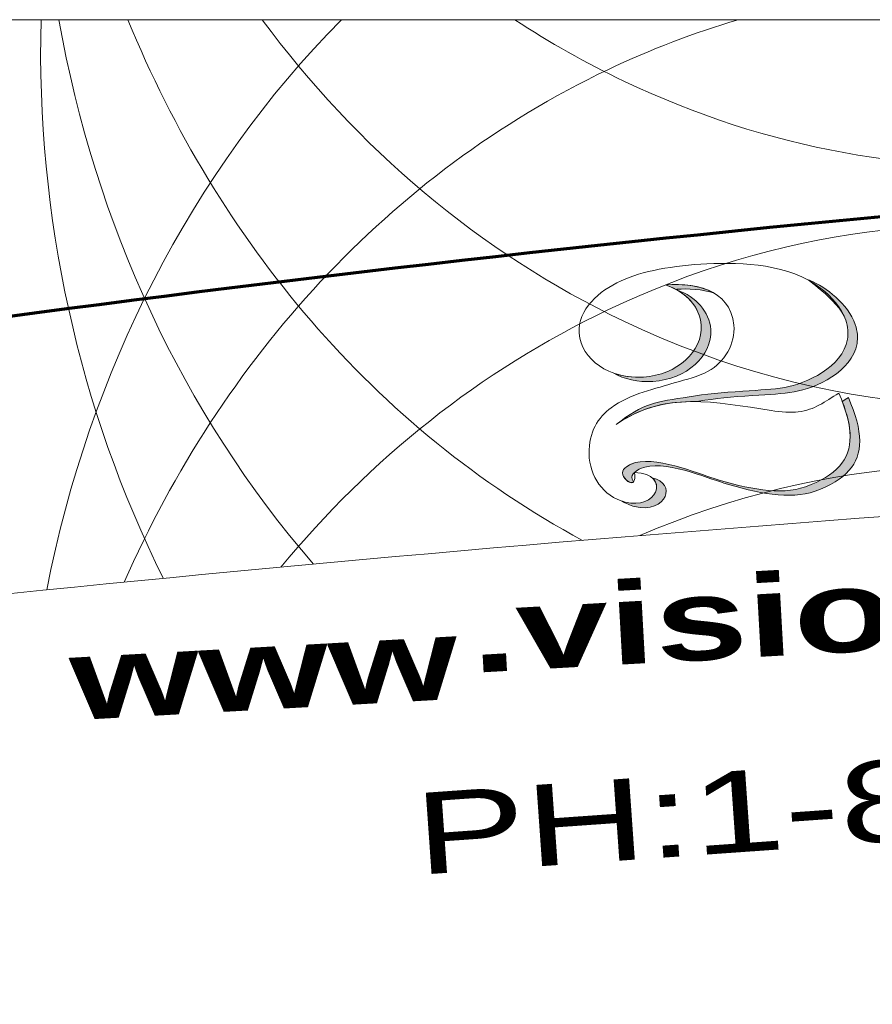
# Model space of a CAD drawing. Header units: inches. Extents: x 0 to 48, y -19.6 to 10.
# Tile 7 of 241: x 10.8 to 13.7, y 6.6 to 10. Entities that reach past the tile are written whole.
import ezdxf

# ---------------------------------------------------------------- set-up
doc = ezdxf.new("R2010")
doc.units = ezdxf.units.IN
doc.header["$MEASUREMENT"] = 0
doc.layers.add('Layer 1', color=7, linetype='Continuous')

msp = doc.modelspace()

# ---------------------------------------------------------------- hatches: boundary and pattern name
at = {"layer": 'Layer 1', "true_color": 0x231f20}
h = msp.add_hatch(color=250, dxfattribs=at)
edge = h.paths.add_edge_path()
edge.add_spline(control_points=[(12.9795, 8.4359), (13.0229, 8.4261), (13.0346, 8.3968), (13.0235, 8.3721), (13.0116, 8.3455), (12.9733, 8.3241), (12.9198, 8.3378), (12.9042, 8.3418), (12.8898, 8.348), (12.8769, 8.3559), (12.8802, 8.3548), (12.8836, 8.3538), (12.8871, 8.3529), (12.9406, 8.3392), (12.9788, 8.3606), (12.9908, 8.3872), (12.9982, 8.4038), (12.9954, 8.4225), (12.9795, 8.4359)], knot_values=[0, 0, 0, 0, 1, 1, 1, 2, 2, 2, 3, 3, 3, 4, 4, 4, 5, 5, 5, 6, 6, 6, 6], degree=3, periodic=1)
edge = h.paths.add_edge_path()
edge.add_spline(control_points=[(13.6285, 8.6966), (13.6352, 8.701), (13.6421, 8.7055), (13.6494, 8.71), (13.6747, 8.6525), (13.6883, 8.6033), (13.6883, 8.5612), (13.6884, 8.4823), (13.6411, 8.4281), (13.5356, 8.39), (13.4505, 8.3594), (13.3355, 8.384), (13.224, 8.4178), (13.1688, 8.4345), (13.0151, 8.5009), (12.9401, 8.4673), (12.9288, 8.4622), (12.9053, 8.449), (12.9118, 8.4311), (12.9129, 8.4283), (12.9144, 8.4254), (12.9163, 8.4225), (12.9068, 8.4112), (12.885, 8.4301), (12.8791, 8.4462), (12.8725, 8.4641), (12.8961, 8.4773), (12.9073, 8.4824), (12.9824, 8.516), (13.1361, 8.4495), (13.1913, 8.4328), (13.3028, 8.399), (13.4178, 8.3744), (13.5029, 8.4051), (13.6084, 8.4432), (13.6557, 8.4973), (13.6556, 8.5762), (13.6556, 8.6112), (13.6462, 8.6511), (13.6285, 8.6966)], knot_values=[0, 0, 0, 0, 1, 1, 1, 2, 2, 2, 3, 3, 3, 4, 4, 4, 5, 5, 5, 6, 6, 6, 7, 7, 7, 8, 8, 8, 9, 9, 9, 10, 10, 10, 11, 11, 11, 12, 12, 12, 13, 13, 13, 13], degree=3, periodic=1)
edge = h.paths.add_edge_path()
edge.add_spline(control_points=[(13.5191, 9.1097), (13.5713, 9.0861), (13.6494, 9.0297), (13.6731, 8.9592), (13.6809, 8.9357), (13.6824, 8.9139), (13.679, 8.8938), (13.6629, 8.7985), (13.5374, 8.7416), (13.4649, 8.7293), (13.4237, 8.7223), (13.3829, 8.7205), (13.3218, 8.7165), (13.2507, 8.7118), (13.1947, 8.7063), (13.139, 8.6975), (13.139, 8.6975), (13.1279, 8.6958), (13.1279, 8.6958), (13.0348, 8.6969), (12.9452, 8.6791), (12.8564, 8.6177), (12.9514, 8.6917), (12.9912, 8.6944), (13.1063, 8.7126), (13.162, 8.7214), (13.218, 8.7268), (13.2891, 8.7316), (13.3502, 8.7356), (13.391, 8.7374), (13.4322, 8.7444), (13.5047, 8.7566), (13.6301, 8.8136), (13.6463, 8.9088), (13.6497, 8.929), (13.6482, 8.9508), (13.6404, 8.9742), (13.6162, 9.0463), (13.4877, 9.1239), (13.5191, 9.1097)], knot_values=[0, 0, 0, 0, 1, 1, 1, 2, 2, 2, 3, 3, 3, 4, 4, 4, 5, 5, 5, 6, 6, 6, 7, 7, 7, 8, 8, 8, 9, 9, 9, 10, 10, 10, 11, 11, 11, 12, 12, 12, 13, 13, 13, 13], degree=3, periodic=1)
edge = h.paths.add_edge_path()
edge.add_spline(control_points=[(13.0641, 9.0772), (13.1292, 9.0534), (13.1755, 9.003), (13.1795, 8.9419), (13.1855, 8.8517), (13.0972, 8.7724), (12.9823, 8.7647), (12.9314, 8.7613), (12.8839, 8.7726), (12.8461, 8.794), (12.8772, 8.7826), (12.9125, 8.7773), (12.9496, 8.7798), (13.0645, 8.7874), (13.1528, 8.8668), (13.1468, 8.957), (13.1435, 9.0073), (13.1116, 9.0503), (13.0641, 9.0772)], knot_values=[0, 0, 0, 0, 1, 1, 1, 2, 2, 2, 3, 3, 3, 4, 4, 4, 5, 5, 5, 6, 6, 6, 6], degree=3, periodic=1)
edge = h.paths.add_edge_path()
edge.add_spline(control_points=[(13.1922, 9.0657), (13.15, 9.0804), (13.1019, 9.082), (13.0633, 9.0794), (13.0633, 9.0794), (13.0612, 9.0788), (13.0612, 9.0788), (13.0507, 9.0846), (13.0394, 9.0896), (13.0276, 9.0937), (13.0286, 9.094), (13.0296, 9.0942), (13.0306, 9.0945), (13.0797, 9.0978), (13.1442, 9.0943), (13.1922, 9.0657)], knot_values=[0, 0, 0, 0, 0.013889, 0.013889, 0.013889, 0.027778, 0.027778, 0.027778, 0.041667, 0.041667, 0.041667, 0.055556, 0.055556, 0.055556, 0.069444, 0.069444, 0.069444, 0.069444], degree=3, periodic=0)
edge.add_line((13.1922, 9.0657), (13.1922, 9.0657))
h = msp.add_hatch(color=250, dxfattribs=at)
edge = h.paths.add_edge_path()
edge.add_spline(control_points=[(15.1177, 6.805), (16.1145, 6.805), (16.9227, 5.9969), (16.9227, 5), (16.9227, 4.0031), (16.1145, 3.195), (15.1177, 3.195), (14.1208, 3.195), (13.3127, 4.0031), (13.3127, 5), (13.3127, 5.9969), (14.1208, 6.805), (15.1177, 6.805)], knot_values=[0, 0, 0, 0, 1, 1, 1, 2, 2, 2, 3, 3, 3, 4, 4, 4, 4], degree=3, periodic=1)
edge = h.paths.add_edge_path()
edge.add_spline(control_points=[(15.1177, 6.6091), (16.0063, 6.6091), (16.7267, 5.8887), (16.7267, 5), (16.7267, 4.1113), (16.0063, 3.3909), (15.1177, 3.3909), (14.229, 3.3909), (13.5086, 4.1113), (13.5086, 5), (13.5086, 5.8887), (14.229, 6.6091), (15.1177, 6.6091)], knot_values=[0, 0, 0, 0, 0.013889, 0.013889, 0.013889, 0.027778, 0.027778, 0.027778, 0.041667, 0.041667, 0.041667, 0.055556, 0.055556, 0.055556, 0.055556], degree=3, periodic=0)
edge.add_line((15.1177, 6.6091), (15.1177, 6.6091))

# ---------------------------------------------------------------- linework, layer by layer
at = {"layer": 'Layer 1', "lineweight": 0}
msp.add_lwpolyline([(48, 10), (48, 0), (0, 0), (0, 10), (48, 10)], dxfattribs=at)
at = {"layer": 'Layer 1', "color": 250, "lineweight": 18, "true_color": 0x231f20}
msp.add_lwpolyline([(48, 10), (48, 0), (0, 0), (0, 10), (48, 10)], dxfattribs=at)
for points in [[(11.3105, 8.0925), (11.0232, 8.669), (10.8755, 9.3287), (10.8931, 10)], [(11.9189, 10), (11.4061, 9.4816), (11.0576, 8.7964), (10.9125, 8.053)], [(11.8237, 8.1412), (11.3771, 8.6547), (11.0767, 9.3037), (10.954, 10)], [(12.7419, 8.2221), (12.0317, 8.6054), (11.4974, 9.2455), (11.1899, 10)], [(14.8564, 8.3798), (14.2381, 8.5459), (13.5716, 8.5111), (12.9374, 8.2383)]]:
    msp.add_open_spline(points, degree=3, dxfattribs=at)
for points, knots in [([(13.2732, 10), (13.1236, 9.9557), (12.9749, 9.899), (12.8283, 9.8292), (12.08, 9.4728), (11.5116, 8.839), (11.1772, 8.0794)], [0, 0, 0, 0, 1, 1, 1, 2, 2, 2, 2]), ([(16.6631, 10), (15.7668, 8.7892), (14.2399, 8.324), (12.8834, 8.9701), (12.3875, 9.2063), (11.9706, 9.5643), (11.6484, 10)], [0, 0, 0, 0, 1, 1, 1, 2, 2, 2, 2]), ([(15.8007, 10), (14.9427, 9.4377), (13.8681, 9.3212), (12.8834, 9.7902), (12.7535, 9.852), (12.6291, 9.9222), (12.5104, 10)], [0, 0, 0, 0, 1, 1, 1, 2, 2, 2, 2]), ([(16.1788, 8.4595), (15.2706, 9.3019), (13.9872, 9.5611), (12.8283, 9.0091), (12.3912, 8.8009), (12.0155, 8.498), (11.7119, 8.1308)], [0, 0, 0, 0, 1, 1, 1, 2, 2, 2, 2]), ([(40.9593, 7.5749), (36.91, 8.1755), (31.8578, 8.5653), (26.3217, 8.6511), (25.6721, 9.1696), (24.8692, 9.4762), (24, 9.4762), (23.1309, 9.4762), (22.328, 9.1696), (21.6783, 8.6511), (16.1423, 8.5653), (11.0903, 8.1754), (7.0407, 7.5749)], [0, 0, 0, 0, 1, 1, 1, 2, 2, 2, 3, 3, 3, 4, 4, 4, 4]), ([(13.0276, 9.0937), (13.0947, 9.0705), (13.1427, 9.0193), (13.1468, 8.957), (13.1528, 8.8668), (13.0645, 8.7874), (12.9496, 8.7798), (12.8347, 8.7721), (12.7367, 8.8391), (12.7307, 8.9293), (12.728, 8.9691), (12.7437, 9.0068), (12.772, 9.0371), (12.772, 9.0371), (12.7719, 9.0371), (12.7719, 9.0371), (12.772, 9.0371), (12.772, 9.0371), (12.772, 9.0371), (12.7996, 9.0668), (12.8346, 9.0903), (12.8736, 9.1086), (12.9424, 9.141), (13.0536, 9.1612), (13.1667, 9.1661), (13.2909, 9.1715), (13.4471, 9.1667), (13.5557, 9.0824), (13.592, 9.0543), (13.6261, 9.0168), (13.6404, 8.9742), (13.6482, 8.9508), (13.6497, 8.929), (13.6463, 8.9088), (13.6301, 8.8136), (13.5047, 8.7566), (13.4322, 8.7444), (13.391, 8.7374), (13.3502, 8.7356), (13.2891, 8.7316), (13.218, 8.7268), (13.162, 8.7214), (13.1063, 8.7126), (12.9912, 8.6944), (12.9514, 8.6917), (12.8564, 8.6177), (13.024, 8.7337), (13.1948, 8.6939), (13.386, 8.6656), (13.4207, 8.6604), (13.4533, 8.6578), (13.4782, 8.6609), (13.5341, 8.6678), (13.569, 8.6951), (13.6167, 8.7251), (13.642, 8.6675), (13.6555, 8.6183), (13.6556, 8.5762), (13.6557, 8.4973), (13.6084, 8.4432), (13.5029, 8.4051), (13.4178, 8.3744), (13.3028, 8.399), (13.1913, 8.4328), (13.1361, 8.4495), (12.9824, 8.516), (12.9074, 8.4824), (12.8961, 8.4773), (12.8726, 8.4641), (12.8791, 8.4462), (12.8852, 8.4296), (12.9082, 8.41), (12.9172, 8.4237), (12.9205, 8.4288), (12.9219, 8.4384), (12.9198, 8.4543), (12.9852, 8.452), (13.0039, 8.4164), (12.9908, 8.3872), (12.9788, 8.3606), (12.9406, 8.3392), (12.8871, 8.3529), (12.8113, 8.3723), (12.7657, 8.442), (12.7643, 8.5173), (12.7629, 8.5928), (12.7944, 8.6414), (12.8396, 8.6751), (12.9035, 8.7226), (12.9946, 8.7402), (13.0589, 8.7611), (13.0956, 8.7711), (13.1362, 8.7806), (13.1712, 8.7997), (13.2255, 8.8292), (13.2649, 8.894), (13.2586, 8.9568), (13.2456, 9.0859), (13.1152, 9.1001), (13.0306, 9.0945), (13.0296, 9.0942), (13.0286, 9.0939), (13.0276, 9.0937)], [0, 0, 0, 0, 1, 1, 1, 2, 2, 2, 3, 3, 3, 4, 4, 4, 5, 5, 5, 6, 6, 6, 7, 7, 7, 8, 8, 8, 9, 9, 9, 10, 10, 10, 11, 11, 11, 12, 12, 12, 13, 13, 13, 14, 14, 14, 15, 15, 15, 16, 16, 16, 17, 17, 17, 18, 18, 18, 19, 19, 19, 20, 20, 20, 21, 21, 21, 22, 22, 22, 23, 23, 23, 24, 24, 24, 25, 25, 25, 26, 26, 26, 27, 27, 27, 28, 28, 28, 29, 29, 29, 30, 30, 30, 31, 31, 31, 32, 32, 32, 33, 33, 33, 34, 34, 34, 34])]:
    msp.add_open_spline(points, degree=3, knots=knots, dxfattribs=at)
at = {"layer": 'Layer 1', "lineweight": 0}
for points, knots in [([(24, 0.2068), (30.0303, 0.2068), (35.5362, 0.6583), (39.731, 1.4024), (39.7309, 1.4058), (39.7308, 1.4091), (39.7308, 1.4125), (39.7308, 2.3526), (40.633, 3.1148), (41.7459, 3.1148), (42.4984, 3.1148), (43.1545, 2.7662), (43.5005, 2.2498), (46.2145, 3.0284), (47.8085, 3.9766), (47.8085, 5), (47.8085, 6.0234), (46.2145, 6.9717), (43.5005, 7.7502), (43.1545, 7.2338), (42.4984, 6.8853), (41.7459, 6.8853), (40.633, 6.8853), (39.7308, 7.6474), (39.7308, 8.5875), (39.7308, 8.5909), (39.7309, 8.5942), (39.731, 8.5976), (35.5362, 9.3417), (30.0303, 9.7932), (24, 9.7932), (17.9697, 9.7932), (12.4641, 9.3416), (8.2691, 8.5976), (8.2691, 8.5942), (8.2692, 8.5909), (8.2692, 8.5875), (8.2692, 7.6474), (7.367, 6.8853), (6.2542, 6.8853), (5.5016, 6.8853), (4.8455, 7.2338), (4.4995, 7.7502), (1.7852, 6.9717), (0.1915, 6.0234), (0.1915, 5), (0.1915, 3.9766), (1.7852, 3.0283), (4.4995, 2.2498), (4.8455, 2.7662), (5.5016, 3.1148), (6.2542, 3.1148), (7.367, 3.1148), (8.2692, 2.3526), (8.2692, 1.4125), (8.2692, 1.4091), (8.2691, 1.4058), (8.2691, 1.4024), (12.4641, 0.6584), (17.9697, 0.2068), (24, 0.2068)], [0, 0, 0, 0, 1, 1, 1, 2, 2, 2, 3, 3, 3, 4, 4, 4, 5, 5, 5, 6, 6, 6, 7, 7, 7, 8, 8, 8, 9, 9, 9, 10, 10, 10, 11, 11, 11, 12, 12, 12, 13, 13, 13, 14, 14, 14, 15, 15, 15, 16, 16, 16, 17, 17, 17, 18, 18, 18, 19, 19, 19, 20, 20, 20, 20]), ([(13.0276, 9.0937), (13.0947, 9.0705), (13.1427, 9.0193), (13.1468, 8.957), (13.1528, 8.8668), (13.0645, 8.7874), (12.9496, 8.7798), (12.8347, 8.7721), (12.7367, 8.8391), (12.7307, 8.9293), (12.728, 8.9691), (12.7437, 9.0068), (12.772, 9.0371), (12.772, 9.0371), (12.7719, 9.0371), (12.7719, 9.0371), (12.772, 9.0371), (12.772, 9.0371), (12.772, 9.0371), (12.7996, 9.0668), (12.8346, 9.0903), (12.8736, 9.1086), (12.9424, 9.141), (13.0536, 9.1612), (13.1667, 9.1661), (13.2909, 9.1715), (13.4471, 9.1667), (13.5557, 9.0824), (13.592, 9.0543), (13.6261, 9.0168), (13.6404, 8.9742), (13.6482, 8.9508), (13.6497, 8.929), (13.6463, 8.9088), (13.6301, 8.8136), (13.5047, 8.7566), (13.4322, 8.7444), (13.391, 8.7374), (13.3502, 8.7356), (13.2891, 8.7316), (13.218, 8.7268), (13.162, 8.7214), (13.1063, 8.7126), (12.9912, 8.6944), (12.9514, 8.6917), (12.8564, 8.6177), (13.024, 8.7337), (13.1948, 8.6939), (13.386, 8.6656), (13.4207, 8.6604), (13.4533, 8.6578), (13.4782, 8.6609), (13.5341, 8.6678), (13.569, 8.6951), (13.6167, 8.7251), (13.642, 8.6675), (13.6555, 8.6183), (13.6556, 8.5762), (13.6557, 8.4973), (13.6084, 8.4432), (13.5029, 8.4051), (13.4178, 8.3744), (13.3028, 8.399), (13.1913, 8.4328), (13.1361, 8.4495), (12.9824, 8.516), (12.9074, 8.4824), (12.8961, 8.4773), (12.8726, 8.4641), (12.8791, 8.4462), (12.8852, 8.4296), (12.9082, 8.41), (12.9172, 8.4237), (12.9205, 8.4288), (12.9219, 8.4384), (12.9198, 8.4543), (12.9852, 8.452), (13.0039, 8.4164), (12.9908, 8.3872), (12.9788, 8.3606), (12.9406, 8.3392), (12.8871, 8.3529), (12.8113, 8.3723), (12.7657, 8.442), (12.7643, 8.5173), (12.7629, 8.5928), (12.7944, 8.6414), (12.8396, 8.6751), (12.9035, 8.7226), (12.9946, 8.7402), (13.0589, 8.7611), (13.0956, 8.7711), (13.1362, 8.7806), (13.1712, 8.7997), (13.2255, 8.8292), (13.2649, 8.894), (13.2586, 8.9568), (13.2456, 9.0859), (13.1152, 9.1001), (13.0306, 9.0945), (13.0296, 9.0942), (13.0286, 9.0939), (13.0276, 9.0937)], [0, 0, 0, 0, 1, 1, 1, 2, 2, 2, 3, 3, 3, 4, 4, 4, 5, 5, 5, 6, 6, 6, 7, 7, 7, 8, 8, 8, 9, 9, 9, 10, 10, 10, 11, 11, 11, 12, 12, 12, 13, 13, 13, 14, 14, 14, 15, 15, 15, 16, 16, 16, 17, 17, 17, 18, 18, 18, 19, 19, 19, 20, 20, 20, 21, 21, 21, 22, 22, 22, 23, 23, 23, 24, 24, 24, 25, 25, 25, 26, 26, 26, 27, 27, 27, 28, 28, 28, 29, 29, 29, 30, 30, 30, 31, 31, 31, 32, 32, 32, 33, 33, 33, 34, 34, 34, 34]), ([(13.5191, 9.1097), (13.5713, 9.0861), (13.6494, 9.0297), (13.6731, 8.9592), (13.6809, 8.9357), (13.6824, 8.9139), (13.679, 8.8938), (13.6629, 8.7985), (13.5374, 8.7416), (13.4649, 8.7293), (13.4237, 8.7223), (13.3829, 8.7205), (13.3218, 8.7165), (13.2507, 8.7118), (13.1947, 8.7063), (13.139, 8.6975), (13.139, 8.6975), (13.1279, 8.6958), (13.1279, 8.6958), (13.0348, 8.6969), (12.9452, 8.6791), (12.8564, 8.6177), (12.9514, 8.6917), (12.9912, 8.6944), (13.1063, 8.7126), (13.162, 8.7214), (13.218, 8.7268), (13.2891, 8.7316), (13.3502, 8.7356), (13.391, 8.7374), (13.4322, 8.7444), (13.5047, 8.7566), (13.6301, 8.8136), (13.6463, 8.9088), (13.6497, 8.929), (13.6482, 8.9508), (13.6404, 8.9742), (13.6162, 9.0463), (13.4877, 9.1239), (13.5191, 9.1097)], [0, 0, 0, 0, 1, 1, 1, 2, 2, 2, 3, 3, 3, 4, 4, 4, 5, 5, 5, 6, 6, 6, 7, 7, 7, 8, 8, 8, 9, 9, 9, 10, 10, 10, 11, 11, 11, 12, 12, 12, 13, 13, 13, 13]), ([(13.1922, 9.0657), (13.15, 9.0804), (13.1019, 9.082), (13.0633, 9.0794), (13.0633, 9.0794), (13.0612, 9.0788), (13.0612, 9.0788), (13.0507, 9.0846), (13.0394, 9.0896), (13.0276, 9.0937), (13.0286, 9.094), (13.0296, 9.0942), (13.0306, 9.0945), (13.0797, 9.0978), (13.1442, 9.0943), (13.1922, 9.0657)], [0, 0, 0, 0, 1, 1, 1, 2, 2, 2, 3, 3, 3, 4, 4, 4, 5, 5, 5, 5]), ([(13.0641, 9.0772), (13.1292, 9.0534), (13.1755, 9.003), (13.1795, 8.9419), (13.1855, 8.8517), (13.0972, 8.7724), (12.9823, 8.7647), (12.9314, 8.7613), (12.8839, 8.7726), (12.8461, 8.794), (12.8772, 8.7826), (12.9125, 8.7773), (12.9496, 8.7798), (13.0645, 8.7874), (13.1528, 8.8668), (13.1468, 8.957), (13.1435, 9.0073), (13.1116, 9.0503), (13.0641, 9.0772)], [0, 0, 0, 0, 1, 1, 1, 2, 2, 2, 3, 3, 3, 4, 4, 4, 5, 5, 5, 6, 6, 6, 6]), ([(13.6285, 8.6966), (13.6352, 8.701), (13.6421, 8.7055), (13.6494, 8.71), (13.6747, 8.6525), (13.6883, 8.6033), (13.6883, 8.5612), (13.6884, 8.4823), (13.6411, 8.4281), (13.5356, 8.39), (13.4505, 8.3594), (13.3355, 8.384), (13.224, 8.4178), (13.1688, 8.4345), (13.0151, 8.5009), (12.9401, 8.4673), (12.9288, 8.4622), (12.9053, 8.449), (12.9118, 8.4311), (12.9129, 8.4283), (12.9144, 8.4254), (12.9163, 8.4225), (12.9068, 8.4112), (12.885, 8.4301), (12.8791, 8.4462), (12.8725, 8.4641), (12.8961, 8.4773), (12.9073, 8.4824), (12.9824, 8.516), (13.1361, 8.4495), (13.1913, 8.4328), (13.3028, 8.399), (13.4178, 8.3744), (13.5029, 8.4051), (13.6084, 8.4432), (13.6557, 8.4973), (13.6556, 8.5762), (13.6556, 8.6112), (13.6462, 8.6511), (13.6285, 8.6966)], [0, 0, 0, 0, 1, 1, 1, 2, 2, 2, 3, 3, 3, 4, 4, 4, 5, 5, 5, 6, 6, 6, 7, 7, 7, 8, 8, 8, 9, 9, 9, 10, 10, 10, 11, 11, 11, 12, 12, 12, 13, 13, 13, 13]), ([(12.9795, 8.4359), (13.0229, 8.4261), (13.0346, 8.3968), (13.0235, 8.3721), (13.0116, 8.3455), (12.9733, 8.3241), (12.9198, 8.3378), (12.9042, 8.3418), (12.8898, 8.348), (12.8769, 8.3559), (12.8802, 8.3548), (12.8836, 8.3538), (12.8871, 8.3529), (12.9406, 8.3392), (12.9788, 8.3606), (12.9908, 8.3872), (12.9982, 8.4038), (12.9954, 8.4225), (12.9795, 8.4359)], [0, 0, 0, 0, 1, 1, 1, 2, 2, 2, 3, 3, 3, 4, 4, 4, 5, 5, 5, 6, 6, 6, 6]), ([(15.1177, 6.805), (16.1145, 6.805), (16.9227, 5.9969), (16.9227, 5), (16.9227, 4.0031), (16.1145, 3.195), (15.1177, 3.195), (14.1208, 3.195), (13.3127, 4.0031), (13.3127, 5), (13.3127, 5.9969), (14.1208, 6.805), (15.1177, 6.805)], [0, 0, 0, 0, 1, 1, 1, 2, 2, 2, 3, 3, 3, 4, 4, 4, 4])]:
    msp.add_open_spline(points, degree=3, knots=knots, dxfattribs=at)
at = {"layer": 'Layer 1', "color": 177, "lineweight": 70, "true_color": 0x2e3092}
msp.add_open_spline([(24, 0.2068), (30.0303, 0.2068), (35.5362, 0.6583), (39.731, 1.4024), (39.7309, 1.4058), (39.7308, 1.4091), (39.7308, 1.4125), (39.7308, 2.3526), (40.633, 3.1148), (41.7459, 3.1148), (42.4984, 3.1148), (43.1545, 2.7662), (43.5005, 2.2498), (46.2145, 3.0284), (47.8085, 3.9766), (47.8085, 5), (47.8085, 6.0234), (46.2145, 6.9717), (43.5005, 7.7502), (43.1545, 7.2338), (42.4984, 6.8853), (41.7459, 6.8853), (40.633, 6.8853), (39.7308, 7.6474), (39.7308, 8.5875), (39.7308, 8.5909), (39.7309, 8.5942), (39.731, 8.5976), (35.5362, 9.3417), (30.0303, 9.7932), (24, 9.7932), (17.9697, 9.7932), (12.4641, 9.3416), (8.2691, 8.5976), (8.2691, 8.5942), (8.2692, 8.5909), (8.2692, 8.5875), (8.2692, 7.6474), (7.367, 6.8853), (6.2542, 6.8853), (5.5016, 6.8853), (4.8455, 7.2338), (4.4995, 7.7502), (1.7852, 6.9717), (0.1915, 6.0234), (0.1915, 5), (0.1915, 3.9766), (1.7852, 3.0283), (4.4995, 2.2498), (4.8455, 2.7662), (5.5016, 3.1148), (6.2542, 3.1148), (7.367, 3.1148), (8.2692, 2.3526), (8.2692, 1.4125), (8.2692, 1.4091), (8.2691, 1.4058), (8.2691, 1.4024), (12.4641, 0.6584), (17.9697, 0.2068), (24, 0.2068)], degree=3, knots=[0, 0, 0, 0, 1, 1, 1, 2, 2, 2, 3, 3, 3, 4, 4, 4, 5, 5, 5, 6, 6, 6, 7, 7, 7, 8, 8, 8, 9, 9, 9, 10, 10, 10, 11, 11, 11, 12, 12, 12, 13, 13, 13, 14, 14, 14, 15, 15, 15, 16, 16, 16, 17, 17, 17, 18, 18, 18, 19, 19, 19, 20, 20, 20, 20], dxfattribs=at)

# ---------------------------------------------------------------- texts
at = {"layer": 'Layer 1', "color": 250, "true_color": 0x231f20, "attachment_point": 7}
for s, insert, char_height, rotation in [('\\fArial|b1|i0|c0|p34;\\W1.46134;.visionengravers.com', (12.3704, 7.6841), 0.278069, 3.1933), ('\\fArial|b1|i0|c0|p34;\\W1.46134;www', (11.0003, 7.6077), 0.278069, 3.1933), ('\\fArial|b0|i0|c0|p34;\\W1.46135;PH:1-888-637-1737', (12.1802, 7.0759), 0.278073, 4.0261)]:
    msp.add_mtext(s, dxfattribs=dict(at, insert=insert, char_height=char_height, rotation=rotation))

doc.saveas('drawing.dxf')
